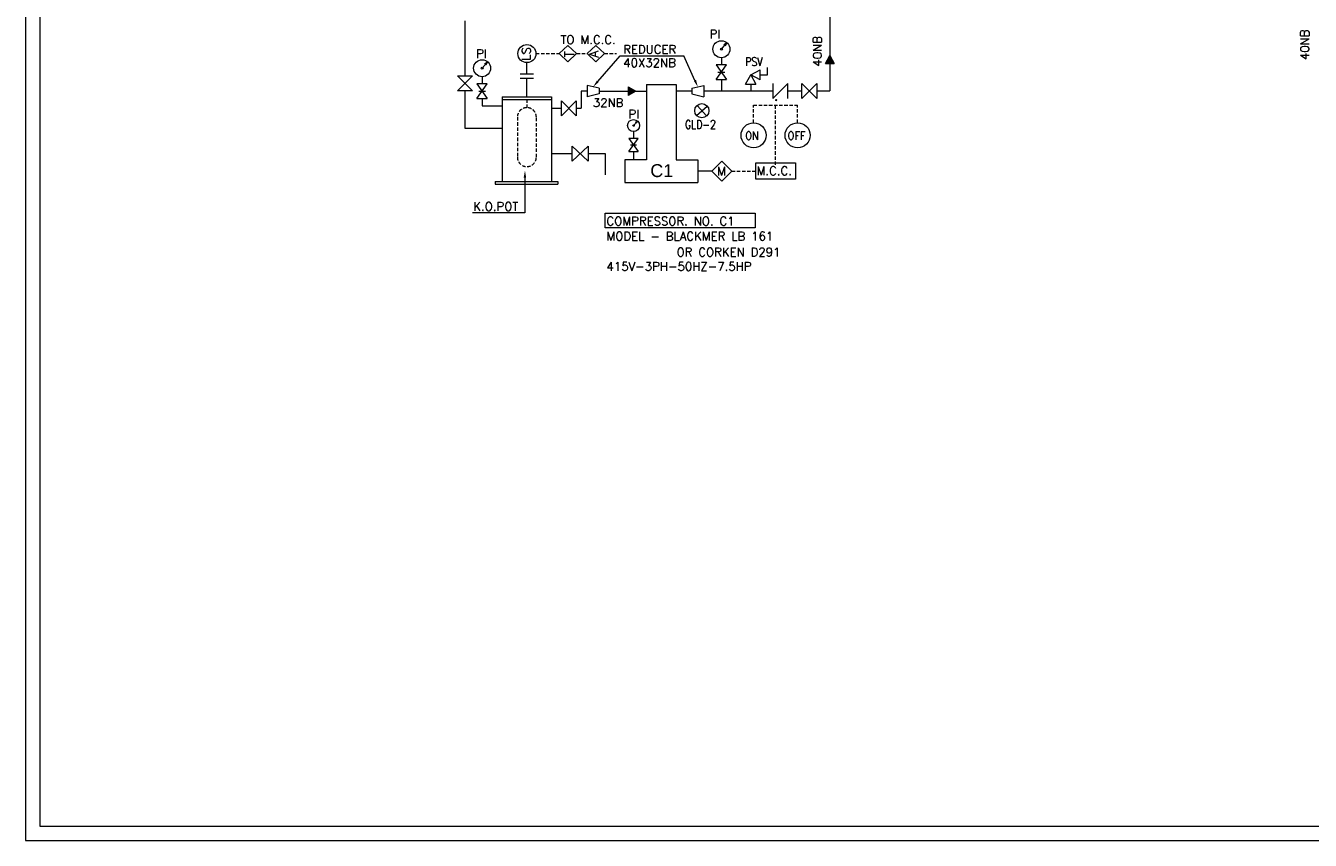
# Model space of a CAD drawing. Extents: x 41394 to 73734, y -4176 to 17654.
# Tile 1 of 7: x 41394 to 53358, y -4176 to 3413. Entities that reach past the tile are written whole.
import ezdxf

# ---------------------------------------------------------------- set-up
doc = ezdxf.new("R2010")
doc.units = 0
doc.header["$LTSCALE"] = 5
doc.linetypes.add('HIDDEN', pattern=[9.525, 6.35, -3.175])
for name, color, linetype, lineweight in [('BOUNDARY', 7, 'CONTINUOUS', 20), ('DIM', 1, 'CONTINUOUS', 15), ('HID', 1, 'HIDDEN', 20), ('PIPE', 5, 'CONTINUOUS', 20), ('TEXT', 2, 'CONTINUOUS', 15), ('VALVE', 3, 'CONTINUOUS', 20)]:
    doc.layers.add(name, color=color, linetype=linetype, lineweight=lineweight)
doc.styles.add('DIM', font='romans.shx')
doc.styles.add('L1', font='ARIAL.TTF')

msp = doc.modelspace()

# ---------------------------------------------------------------- hatches: boundary and pattern name
at = {"layer": 'DIM', "lineweight": 15}
h = msp.add_hatch(color=3, dxfattribs=at)
h.paths.add_polyline_path([(48883, 3134), (48883, 3061), (48923, 3061)])
h.paths.add_polyline_path([(48844, 3061), (48883, 3061), (48883, 3134)])
h = msp.add_hatch(color=3, dxfattribs=at)
h.paths.add_polyline_path([(47077, 2803), (47004, 2803), (47004, 2763)])
h.paths.add_polyline_path([(47004, 2843), (47004, 2803), (47077, 2803)])

# ---------------------------------------------------------------- linework, layer by layer
at = {"layer": 'BOUNDARY', "lineweight": 15}
msp.add_lwpolyline([(41526, 17522), (41526, -4044), (73602, -4044)], dxfattribs=at)
at = {"layer": 'DIM', "color": 5, "lineweight": 15}
for p, q in [((48883, 4038), (48883, 3409)), ((48883, 3409), (48883, 2805)), ((48844, 3061), (48883, 3134)), ((48883, 3134), (48923, 3061)), ((48844, 3061), (48923, 3061)), ((47452, 2805), (47597, 2805)), ((47710, 2805), (48352, 2805)), ((48492, 2805), (48623, 2805)), ((48762, 2805), (48883, 2805))]:
    msp.add_line(p, q, dxfattribs=at)
at = {"layer": 'DIM', "lineweight": 15}
for p, q in [((46722, 2893), (46931, 3132)), ((46931, 3132), (47524, 3132)), ((47626, 2904), (47524, 3132)), ((47785, 2058), (47654, 2058)), ((46044, 1998), (46044, 1669)), ((46044, 1669), (45554, 1669))]:
    msp.add_line(p, q, dxfattribs=at)
at = {"layer": 'DIM', "color": 3, "lineweight": 15}
for p, q in [((48146, 2956), (48234, 3003)), ((48234, 2908), (48234, 3003)), ((48303, 2956), (48303, 3024)), ((45417, 2946), (45556, 2946)), ((45417, 2946), (45556, 2806)), ((45417, 2806), (45556, 2946)), ((48098, 2868), (48146, 2956)), ((48146, 2956), (48194, 2868)), ((48234, 2908), (48146, 2956)), ((48234, 2956), (48303, 2956)), ((48352, 2874), (48352, 2735)), ((48352, 2735), (48492, 2874)), ((48492, 2735), (48492, 2874)), ((48623, 2735), (48762, 2874)), ((48762, 2735), (48623, 2874)), ((48623, 2735), (48623, 2874)), ((48762, 2874), (48762, 2735)), ((45556, 2806), (45417, 2806)), ((46622, 2856), (46622, 2751)), ((46734, 2830), (46622, 2856)), ((46734, 2777), (46622, 2751)), ((46734, 2830), (46734, 2777)), ((46734, 2803), (47176, 2803)), ((47004, 2843), (47077, 2803)), ((47004, 2843), (47004, 2763)), ((47077, 2803), (47004, 2763)), ((47597, 2830), (47710, 2856)), ((47597, 2830), (47597, 2777)), ((47597, 2777), (47710, 2751)), ((47710, 2856), (47710, 2751)), ((48098, 2868), (48194, 2868)), ((48146, 2868), (48146, 2805)), ((46383, 2574), (46522, 2713)), ((46522, 2574), (46383, 2713)), ((46383, 2574), (46383, 2713)), ((46522, 2713), (46522, 2574)), ((46634, 2291), (46485, 2152)), ((46485, 2291), (46634, 2152)), ((46485, 2152), (46485, 2291)), ((46634, 2291), (46634, 2152))]:
    msp.add_line(p, q, dxfattribs=at)
at = {"layer": 'DIM', "linetype": 'HIDDEN', "lineweight": 15}
msp.add_line((46062, 2727), (46062, 2649), dxfattribs=at)
at = {"layer": 'DIM', "lineweight": 15}
for points in [[(41394, -4176), (73734, -4176), (73734, 17654), (41394, 17654)], [(47878, 1966), (47970, 2058), (47878, 2151), (47785, 2058)], [(48193, 2135), (48564, 2135), (48564, 1982), (48193, 1982)], [(46792, 1666), (48189, 1666), (48189, 1529), (46792, 1529)]]:
    msp.add_lwpolyline(points, close=True, dxfattribs=at)
at = {"layer": 'DIM', "linetype": 'HIDDEN', "lineweight": 15}
msp.add_lwpolyline([(46150, 2189), (46150, 2561, 1), (45973, 2561), (45973, 2189, 1)], format="xyb", close=True, dxfattribs=at)
at = {"layer": 'DIM', "color": 3, "lineweight": 15, "const_width": 10}
msp.add_lwpolyline([(48378, 2720, 1), (48388, 2720, 1)], format="xyb", close=True, dxfattribs=at)
at = {"layer": 'DIM', "lineweight": 15}
for centre, radius in [((46062, 3153), 84.2), ((48173, 2392), 117), ((48583, 2392), 117)]:
    msp.add_circle(centre, radius, dxfattribs=at)
for points in [[(46730, 2886), (46713, 2900), (46678, 2843)], [(47637, 2908), (47616, 2899), (47654, 2843)], [(46032, 1998), (46055, 1998), (46044, 2065)]]:
    msp.add_solid(points, dxfattribs=at)
at = {"layer": 'HID', "lineweight": 15}
for p, q in [((46146, 3153), (46362, 3153)), ((46525, 3153), (46622, 3153)), ((46785, 3153), (46897, 3153)), ((48173, 2673), (48583, 2673)), ((48173, 2509), (48173, 2673)), ((48378, 2116), (48378, 2673)), ((48583, 2509), (48583, 2673)), ((47970, 2058), (48193, 2058))]:
    msp.add_line(p, q, dxfattribs=at)
at = {"layer": 'PIPE', "lineweight": 15}
for p, q in [((45486, 2946), (45486, 3458)), ((47873, 3115), (47873, 3047)), ((46062, 2962), (46062, 3069)), ((45645, 2937), (45645, 2870)), ((46062, 2749), (46062, 2920)), ((47873, 2912), (47873, 2805)), ((45486, 2456), (45486, 2806)), ((46566, 2803), (46566, 2644)), ((46622, 2803), (46566, 2803)), ((45645, 2734), (45645, 2667)), ((45645, 2667), (45833, 2667)), ((46291, 2644), (46383, 2644)), ((46522, 2644), (46566, 2644)), ((45833, 2456), (45486, 2456)), ((47055, 2430), (47055, 2363)), ((46291, 2221), (46485, 2221)), ((46634, 2221), (46791, 2221)), ((46791, 2221), (46791, 2024)), ((47055, 2241), (47055, 2163))]:
    msp.add_line(p, q, dxfattribs=at)
at = {"layer": 'VALVE', "lineweight": 15}
for p, q in [((47873, 3194), (47920, 3249)), ((47920, 3249), (47895, 3234)), ((47920, 3249), (47908, 3223)), ((46443, 3228), (46362, 3153)), ((46443, 3078), (46362, 3153)), ((46443, 3228), (46525, 3153)), ((46443, 3078), (46525, 3153)), ((46704, 3228), (46622, 3153)), ((46704, 3078), (46622, 3153)), ((46704, 3228), (46785, 3153)), ((46704, 3078), (46785, 3153)), ((45645, 3017), (45692, 3071)), ((45692, 3071), (45668, 3056)), ((45692, 3071), (45681, 3045)), ((47920, 3047), (47825, 3047)), ((47825, 3047), (47920, 2912)), ((47825, 2912), (47920, 3047)), ((46124, 2962), (45999, 2962)), ((46124, 2920), (45999, 2920)), ((47825, 2912), (47920, 2912)), ((47841, 2980), (47904, 2980)), ((45597, 2734), (45693, 2870)), ((45597, 2870), (45693, 2734)), ((45693, 2870), (45597, 2870)), ((45614, 2802), (45677, 2802)), ((47176, 2866), (47176, 2163)), ((47176, 2866), (47452, 2866)), ((47452, 2866), (47452, 2163)), ((45597, 2734), (45693, 2734)), ((45833, 2749), (46291, 2749)), ((45833, 2749), (45833, 1963)), ((45833, 2727), (46291, 2727)), ((46291, 2749), (46291, 1963)), ((47642, 2578), (47741, 2665)), ((47735, 2572), (47648, 2671)), ((47055, 2483), (47088, 2521)), ((47088, 2521), (47071, 2511)), ((47088, 2521), (47080, 2503)), ((47012, 2363), (47098, 2241)), ((47012, 2241), (47098, 2363)), ((47098, 2363), (47012, 2363)), ((47026, 2302), (47083, 2302)), ((47176, 2163), (46974, 2163)), ((46974, 2163), (46974, 1953)), ((47012, 2241), (47098, 2241)), ((47452, 2163), (47654, 2163)), ((47654, 2163), (47654, 1953)), ((45766, 1963), (46349, 1963)), ((45766, 1963), (45766, 1937)), ((45766, 1937), (46349, 1937)), ((46349, 1963), (46349, 1937)), ((46974, 1953), (47654, 1953))]:
    msp.add_line(p, q, dxfattribs=at)
for centre, radius in [((47873, 3194), 79.5), ((47873, 3194), 9.03), ((45645, 3017), 79.5), ((45645, 3017), 9.03), ((47873, 2980), 8.12), ((45645, 2802), 8.12), ((47691, 2621), 66), ((47055, 2483), 55.6), ((47055, 2483), 6.32), ((47055, 2302), 7.31)]:
    msp.add_circle(centre, radius, dxfattribs=at)

# ---------------------------------------------------------------- texts
at = {"layer": 'TEXT', "lineweight": 15}
for s, height, style, p in [('  PI', 80, 'DIM', (47654, 3295)), ('TO M.C.C.', 80, 'DIM', (46375, 3243)), ('REDUCER', 80, 'DIM', (46959, 3153)), ('PI', 80, 'DIM', (45589, 3112)), ('40X32NB', 80, 'DIM', (46959, 3028)), ('32NB', 80, 'DIM', (46676, 2656)), ('PI', 80, 'DIM', (47008, 2549)), ('C1', 120, 'L1', (47211, 2003)), ('M', 80, 'DIM', (47833, 2018)), ('M.C.C.', 80, 'DIM', (48201, 2021)), ('K.O.POT', 80, 'DIM', (45563, 1689)), ('COMPRESSOR. NO. C1', 79.99, 'DIM', (46803, 1553)), ('MODEL - BLACKMER LB 161', 79.99, 'DIM', (46803, 1412)), ('OR CORKEN D291', 79.99, 'DIM', (47456, 1264)), ('415V-3PH-50HZ-7.5HP', 79.99, 'DIM', (46803, 1131))]:
    msp.add_text(s, height=height, dxfattribs=dict(at, style=style)).set_placement(p)
at = {"layer": 'TEXT', "lineweight": 15, "style": 'DIM'}
for s, height, p in [('40NB', 80, (53346, 3093)), ('40NB', 80, (48807, 3033)), ('LS', 80, (46096, 3087)), ('T', 86.4, (46502, 3118)), ('A', 86.4, (46730, 3115))]:
    msp.add_text(s, height=height, rotation=90, dxfattribs=at).set_placement(p)
for s, height, width, p in [('PSV', 80, 0.8, (48095, 3038)), ('GLD-2', 80, 0.8, (47534, 2453)), ('ON', 75, 0.9, (48095, 2351)), ('OFF', 75, 0.9, (48490, 2351))]:
    msp.add_text(s, height=height, dxfattribs=dict(at, width=width)).set_placement(p)

doc.saveas('drawing.dxf')
